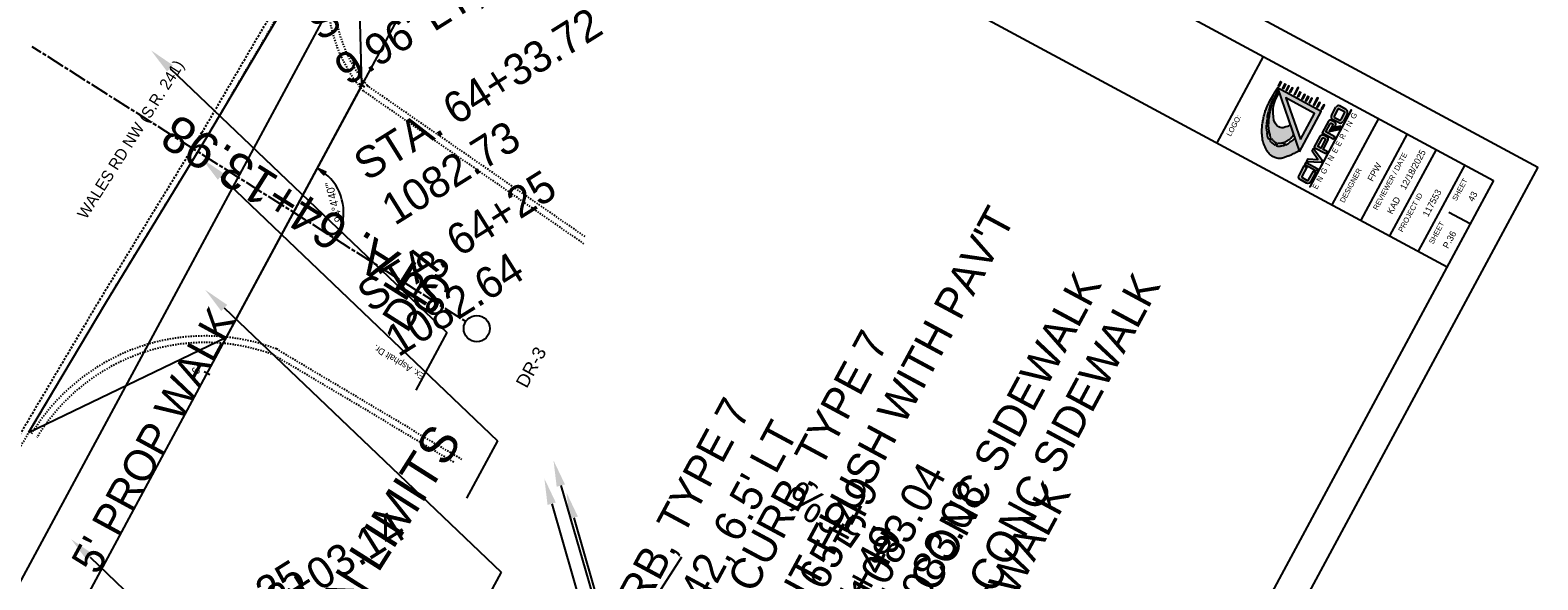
# Model space of a CAD drawing. Header units: feet. Extents: x 2249687 to 2249865, y 438746 to 439014.
# Tile 4 of 5: x 2249749 to 2249865, y 438881 to 438923. Entities that reach past the tile are written whole.
import ezdxf
from ezdxf import colors
from ezdxf.entities.mleader import LeaderData, LeaderLine
from ezdxf.enums import TextEntityAlignment as Align
from ezdxf.math import Vec2, Vec3

# ---------------------------------------------------------------- set-up
doc = ezdxf.new("R2010")
doc.units = ezdxf.units.FT
doc.header["$MEASUREMENT"] = 0
doc.header["$PDMODE"] = 3
for name, pattern in [('CL', [2, 0.3, -0.15, 1.4, -0.15]), ('DGN Style 3', [0.19312, 0.137943, -0.055177]), ('OhDOT_USTN1', [0.055, 0.014, -0.041]), ('OhDOT_USTN3', [0.22, 0.165, -0.055]), ('OhDOT_USTN5', [0.11, 0.055, -0.055])]:
    doc.linetypes.add(name, pattern=pattern)
for name, color, linetype in [('GE_P_CL_Text', 7, 'Continuous'), ('PM_X_Edge_Line', 2, 'Continuous'), ('PV_P_Construction_Limits', 203, 'DGN Style 3'), ('PV_P_Drive', 230, 'Continuous'), ('PV_P_Walk', 231, 'Continuous'), ('PV_X_Curb', 120, 'OhDOT_USTN1'), ('PV_X_EOP', 7, 'OhDOT_USTN3'), ('PV_X_Parking_Lot', 7, 'OhDOT_USTN5'), ('PV_X_Text', 7, 'Continuous'), ('SH_Border', 7, 'Continuous'), ('SH_Data', 7, 'Continuous'), ('SH_Text', 7, 'Continuous'), ('SHT_LOGO_BLACK', 7, 'Continuous'), ('SHT_LOGO_BLUE', 160, 'Continuous'), ('SHT_LOGO_GREY', 9, 'Continuous'), ('TX_P_20', 7, 'Continuous')]:
    doc.layers.add(name, color=color, linetype=linetype)
doc.styles.add('Font 70-Main Title', font='txt', dxfattribs={"height": 0.25})
doc.styles.add('OHDOTSymbols', font='arial.ttf')
doc.styles.add('Slanted-Normal', font='font31.shx', dxfattribs={"height": 0.12})
doc.styles.get("Standard").update_dxf_attribs({"font": 'arial.ttf'})
doc.styles.add('Straight-Normal', font='font30.shx', dxfattribs={"height": 0.14})
doc.styles.add('Straight-Sub Title', font='font30.shx', dxfattribs={"height": 0.17})
doc.dimstyles.new('Dec-2  Slanted', dxfattribs={"dimtxt": 0.12, "dimasz": 0.14, "dimexe": 0.07, "dimexo": 0.07, "dimgap": 0.07, "dimtad": 1, "dimzin": 3, "dimdsep": 46, "dimtxsty": 'Slanted-Normal', "dimblk": 'Dim1', "dimcen": 0, "dimclrd": 95, "dimclre": 95, "dimclrt": 7, "dimaunit": 1, "dimadec": 3, "dimazin": 3, "dimtfac": 1, "dimtix": 1, "dimtofl": 0, "dimtmove": 1, "dimatfit": 3, "dimldrblk": 'Dim1', "dimfxl": 1, "dimtolj": 1, "dimtzin": 0, "dimlwd": -1, "dimlwe": -1, "dimarcsym": 0})

# ---------------------------------------------------------------- blocks, each defined once
blk = doc.blocks.new('Dim1')
h = blk.add_hatch(color=4)
h.dxf.hatch_style = 1
h.paths.add_polyline_path([(0, 0), (-1, -0.2), (-1, 0.2)])
at = {"color": 4}
blk.add_lwpolyline([(0, 0), (-1, -0.2), (-1, 0.2), (0, 0)], dxfattribs=at)
blk = doc.blocks.new('*D964')
at = {"color": 95, "linetype": 'Continuous', "transparency": 16777216}
blk.add_arc((2249769.5, 438909.22), 3.83, 338.1009, 51.2209, dxfattribs=at)
at = {"layer": 'Defpoints', "color": 0, "transparency": 16777216}
for p in [(2249749.52, 438921.89, 2166.54), (2249774.63, 438918.75, 2166.54), (2249773.33, 438909.15), (2249782.67, 438900.87, 2166.54), (2249764.37, 438899.68, 2166.54)]:
    blk.add_point(p, dxfattribs=at)
at = {"color": 95, "transparency": 16777216, "xscale": 0.7000000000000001, "yscale": 0.7000000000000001, "zscale": 0.7000000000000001}
for p, rotation in [((2249771.32, 438912.59), 146.4603282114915), ((2249772.74, 438907.16), 242.8614281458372)]:
    blk.add_blockref('Dim1', p, dxfattribs=dict(at, rotation=rotation))
at = {"color": 7, "transparency": 16777216, "insert": (2249772.58, 438910.02), "char_height": 0.6, "attachment_point": 5, "rotation": 104.6609, "style": 'Slanted-Normal'}
blk.add_mtext('\\A1;94°4\'40"\'', dxfattribs=at)

msp = doc.modelspace()

# ---------------------------------------------------------------- hatches: boundary and pattern name
at = {"layer": 'SHT_LOGO_BLACK', "linetype": 'Continuous'}
h = msp.add_hatch(color=256, dxfattribs=at)
h.dxf.hatch_style = 1
h.paths.add_polyline_path([(2249845.394, 438914.366, -0.0100538), (2249845.362, 438914.355), (2249845.29, 438914.574, 0.0039736), (2249845.317, 438914.585, 0.0407763), (2249845.351, 438914.602, 0.0060658), (2249845.57, 438914.735, 0.0612486), (2249845.782, 438914.908, 0.0382971), (2249845.975, 438915.141), (2249845.718, 438915.89), (2249845.525, 438915.776), (2249845.394, 438915.752), (2249845.186, 438915.682), (2249845.068, 438915.681), (2249844.955, 438915.7), (2249844.839, 438915.769), (2249844.692, 438915.877), (2249844.567, 438916.038), (2249844.477, 438916.264), (2249844.431, 438916.529), (2249844.423, 438916.798), (2249844.426, 438917.12), (2249844.448, 438917.367), (2249844.486, 438917.558), (2249844.585, 438917.852), (2249844.789, 438918.23), (2249844.867, 438918.369), (2249844.829, 438918.48, -0.0004178), (2249844.721, 438918.283, -0.0009491), (2249844.664, 438918.177, -0.0003513), (2249844.496, 438917.873, 0.0010701), (2249844.442, 438917.773, 0.0175554), (2249844.379, 438917.648, 0.0177429), (2249844.325, 438917.519, 0.0035925), (2249844.319, 438917.503), (2249844.242, 438917.524, -0.0386903), (2249844.259, 438917.562, -0.0002389), (2249844.272, 438917.586, 0.0000259), (2249844.394, 438917.813, 0.0000477), (2249844.575, 438918.15, 0.000037), (2249844.8, 438918.566), (2249844.739, 438918.742, 0.0036237), (2249844.547, 438918.428, 0.0074131), (2249844.457, 438918.272, 0.0009042), (2249844.168, 438917.755, 0.0045101), (2249844.111, 438917.651, 0.0190733), (2249843.969, 438917.36, 0.0173307), (2249843.838, 438917.028, 0.0195136), (2249843.751, 438916.753, 0.0153378), (2249843.665, 438916.396, 0.0122043), (2249843.6, 438916.042, 0.017423), (2249843.57, 438915.792, 0.0140154), (2249843.559, 438915.609, 0.0095353), (2249843.556, 438915.339, 0.0203776), (2249843.572, 438915.019, 0.0259798), (2249843.607, 438914.771, 0.0275654), (2249843.653, 438914.59, 0.0188905), (2249843.744, 438914.334, 0.0207887), (2249843.843, 438914.112, 0.0208279), (2249843.96, 438913.899, 0.0345989), (2249844.057, 438913.763, 0.0321449), (2249844.179, 438913.631, 0.0622685), (2249844.357, 438913.5, 0.0504328), (2249844.607, 438913.392, 0.0251176), (2249844.794, 438913.342, 0.0578308), (2249844.877, 438913.335, 0.025804), (2249845.003, 438913.344, 0.04348), (2249845.077, 438913.36, 0.0027378), (2249845.194, 438913.397, 0.002118), (2249845.344, 438913.446, 0.0015979), (2249845.588, 438913.528, 0.0065763), (2249845.647, 438913.548, 0.0239599), (2249845.664, 438913.556, 0.001113), (2249846.029, 438913.732, 0.0090846), (2249846.164, 438913.801, 0.0048876), (2249846.392, 438913.925), (2249846.054, 438914.908, -0.0318396), (2249845.967, 438914.788, -0.0711652), (2249845.848, 438914.682, -0.0167893), (2249845.73, 438914.608, 0.0284543), (2249845.661, 438914.563, 0.0507218), (2249845.565, 438914.475, -0.0714331), (2249845.494, 438914.416, -0.0493756)])
h.paths.add_polyline_path([(2249845.299, 438914.337, -0.0108233), (2249845.264, 438914.329, -0.0017467), (2249845.161, 438914.309, 0.0015962), (2249845.048, 438914.287, 0.0038763), (2249844.939, 438914.265, -0.0062063), (2249844.87, 438914.251, -0.0973222), (2249844.824, 438914.252, -0.0389742), (2249844.712, 438914.284, -0.0117369), (2249844.665, 438914.303), (2249844.748, 438914.5, 0.0286334), (2249844.842, 438914.484, 0.0564215), (2249844.924, 438914.484, 0.0186552), (2249845.028, 438914.499, 0.0193121), (2249845.127, 438914.522, 0.0136662), (2249845.223, 438914.551, 0.0011569), (2249845.231, 438914.554)], flags=16)
h.paths.add_polyline_path([(2249844.669, 438914.523), (2249844.581, 438914.343, -0.0159081), (2249844.532, 438914.372, -0.0228384), (2249844.443, 438914.434, -0.0184737), (2249844.339, 438914.52, -0.0260371), (2249844.241, 438914.617, -0.0166658), (2249844.159, 438914.712), (2249844.302, 438914.856, 0.0016515), (2249844.316, 438914.837, 0.0155438), (2249844.391, 438914.739, 0.0164872), (2249844.467, 438914.652, 0.0751877), (2249844.574, 438914.567, 0.0428865)], flags=16)
h.paths.add_polyline_path([(2249844.259, 438914.918), (2249844.107, 438914.782, -0.0240383), (2249844.046, 438914.879, -0.0641503), (2249844.014, 438914.958, -0.0219687), (2249843.992, 438915.059, -0.0087488), (2249843.952, 438915.316, -0.000355), (2249843.949, 438915.338), (2249844.122, 438915.37, 0.0025312), (2249844.15, 438915.239, 0.0069283), (2249844.197, 438915.044, 0.0286355), (2249844.211, 438914.998, 0.0538056), (2249844.226, 438914.968, 0.0042656)], flags=16)
h.paths.add_polyline_path([(2249844.112, 438915.417), (2249843.943, 438915.385, -0.0031899), (2249843.918, 438915.58, -0.0135776), (2249843.911, 438915.663, -0.0298452), (2249843.91, 438915.826, -0.0040919), (2249843.913, 438915.881), (2249844.068, 438915.886, 0.0136595), (2249844.073, 438915.679, 0.0292253), (2249844.087, 438915.542, 0.0092972), (2249844.105, 438915.45, 0.0006391)], flags=16)
h.paths.add_polyline_path([(2249844.068, 438915.934), (2249843.917, 438915.929, -0.0113066), (2249843.934, 438916.081, -0.0105908), (2249843.952, 438916.201, 0.0117493), (2249843.968, 438916.308, 0.0161825), (2249843.975, 438916.381), (2249844.096, 438916.368, 0.0179051), (2249844.078, 438916.189, 0.0112231)], flags=16)
h.paths.add_polyline_path([(2249844.102, 438916.412), (2249843.977, 438916.429, 0.0108238), (2249843.977, 438916.478, -0.0583499), (2249843.987, 438916.588, -0.0115401), (2249844.014, 438916.7, -0.0034501), (2249844.074, 438916.924), (2249844.194, 438916.903, 0.0128454), (2249844.146, 438916.683, 0.0080365), (2249844.121, 438916.541, 0.0047092)], flags=16)
h.paths.add_polyline_path([(2249844.205, 438916.951), (2249844.088, 438916.976, -0.0004807), (2249844.129, 438917.123, 0.0008641), (2249844.148, 438917.19, 0.0046803), (2249844.177, 438917.297, -0.0040725), (2249844.21, 438917.419, -0.0087736), (2249844.227, 438917.477), (2249844.303, 438917.456, 0.0056561), (2249844.296, 438917.43, 0.0201998), (2249844.274, 438917.342, 0.0195732), (2249844.255, 438917.224, -0.0170674), (2249844.234, 438917.088, -0.0078649)], flags=16)
h = msp.add_hatch(color=256, dxfattribs=at)
h.dxf.hatch_style = 1
h.paths.add_polyline_path([(2249848.16, 438917.079), (2249848.341, 438917.416), (2249848.276, 438917.451), (2249848.095, 438917.114)])
h.paths.add_polyline_path([(2249847.761, 438917.294), (2249847.826, 438917.259), (2249848.007, 438917.595), (2249847.942, 438917.63)])
h.paths.add_polyline_path([(2249847.844, 438917.944), (2249847.779, 438917.978), (2249847.49, 438917.44), (2249847.551, 438917.4)])
h.paths.add_polyline_path([(2249847.156, 438917.62), (2249847.22, 438917.585), (2249847.402, 438917.921), (2249847.337, 438917.956)])
h.paths.add_polyline_path([(2249846.95, 438917.73), (2249847.132, 438918.067), (2249847.067, 438918.102), (2249846.886, 438917.765)])
h.paths.add_polyline_path([(2249846.614, 438917.912), (2249846.679, 438917.877), (2249846.86, 438918.213), (2249846.795, 438918.248)])
h.paths.add_polyline_path([(2249846.28, 438918.091), (2249846.345, 438918.056), (2249846.526, 438918.393), (2249846.461, 438918.428)])
h.paths.add_polyline_path([(2249846.362, 438918.742), (2249846.298, 438918.776), (2249846.008, 438918.238), (2249846.07, 438918.198)])
h.paths.add_polyline_path([(2249845.919, 438918.72), (2249845.855, 438918.754), (2249845.673, 438918.418), (2249845.738, 438918.383)])
h.paths.add_polyline_path([(2249845.404, 438918.563), (2249845.469, 438918.528), (2249845.65, 438918.865), (2249845.585, 438918.899)])
h.paths.add_polyline_path([(2249845.38, 438919.01), (2249845.315, 438919.045), (2249845.134, 438918.708), (2249845.199, 438918.673)])
h.paths.add_polyline_path([(2249845.046, 438919.19), (2249844.982, 438919.225), (2249844.8, 438918.888), (2249844.865, 438918.853)])
at = {"layer": 'SHT_LOGO_BLUE'}
h = msp.add_hatch(color=256, dxfattribs=at)
h.dxf.hatch_style = 1
h.paths.add_polyline_path([(2249846.644, 438911.87, -0.4424596), (2249846.607, 438911.975), (2249846.981, 438912.671), (2249846.792, 438912.772), (2249846.392, 438912.029, 0.436831), (2249846.471, 438911.724), (2249846.974, 438911.453, 0.355742), (2249847.303, 438911.589), (2249847.677, 438912.284), (2249847.491, 438912.384), (2249847.127, 438911.707, -0.4660765), (2249847.023, 438911.666)])
h.paths.add_polyline_path([(2249846.931, 438913.037), (2249846.828, 438912.846), (2249847.724, 438912.363), (2249847.821, 438912.558)])
h.paths.add_polyline_path([(2249848.083, 438913.042), (2249848.17, 438913.204), (2249847.505, 438914.103), (2249847.393, 438913.895), (2249847.823, 438913.274), (2249847.079, 438913.307), (2249846.964, 438913.094)])
h.paths.add_polyline_path([(2249848.237, 438914.032), (2249848.605, 438914.716, 0.3843353), (2249848.538, 438914.991), (2249848.266, 438915.141, 0.4139416), (2249848.028, 438915.07), (2249847.557, 438914.195), (2249848.45, 438913.714), (2249848.535, 438913.872)])
h.paths.add_polyline_path([(2249848.054, 438914.143), (2249847.838, 438914.259), (2249848.18, 438914.894, -0.3637569), (2249848.262, 438914.927, -0.0878683), (2249848.369, 438914.869, -0.5539061), (2249848.393, 438914.772)], flags=16)
h.paths.add_polyline_path([(2249848.974, 438915.926), (2249848.869, 438915.73), (2249849.157, 438915.788), (2249849.192, 438915.853, 0.3731696), (2249849.13, 438916.129), (2249848.887, 438916.26, 0.3716199), (2249848.643, 438916.206), (2249848.155, 438915.3), (2249849.042, 438914.823), (2249849.142, 438915.009), (2249848.445, 438915.384), (2249848.779, 438916.004, -0.3813804), (2249848.856, 438916.032), (2249848.944, 438915.984, -0.3078669)])
h.paths.add_polyline_path([(2249848.872, 438916.635, 0.436831), (2249848.951, 438916.33), (2249849.454, 438916.059, 0.355742), (2249849.783, 438916.195), (2249850.075, 438916.737, 0.355742), (2249850.008, 438917.086), (2249849.504, 438917.357, 0.436831), (2249849.206, 438917.255)])
h.paths.add_polyline_path([(2249849.369, 438917.105, -0.3865207), (2249849.464, 438917.139), (2249849.839, 438916.937, -0.4364482), (2249849.883, 438916.826), (2249849.607, 438916.313, -0.4660765), (2249849.504, 438916.272), (2249849.124, 438916.476, -0.4424596), (2249849.087, 438916.581)], flags=16)
h = msp.add_hatch(color=256, dxfattribs=at)
h.dxf.hatch_style = 1
h.paths.add_polyline_path([(2249848.837, 438915.671), (2249848.767, 438915.541), (2249849.513, 438915.698), (2249849.571, 438915.806)])
at = {"layer": 'SHT_LOGO_GREY'}
h = msp.add_hatch(color=256, dxfattribs=at)
h.dxf.hatch_style = 1
h.paths.add_polyline_path([(2249844.739, 438918.742), (2249846.416, 438913.856), (2249848.078, 438916.944)])
h.paths.add_polyline_path([(2249847.574, 438916.793), (2249846.499, 438914.796), (2249845.384, 438917.972)], flags=16)
h = msp.add_hatch(color=256, dxfattribs=at)
h.dxf.hatch_style = 1
h.paths.add_polyline_path([(2249848.758, 438915.525), (2249848.688, 438915.395), (2249849.434, 438915.552), (2249849.492, 438915.66)])

# ---------------------------------------------------------------- linework, layer by layer
at = {"layer": 'GE_P_CL_Text'}
for p, q in [((2249774.948, 438918.802, 1084.423), (2249774.508, 438919.039, 1084.423)), ((2249763.096, 438896.79, 2166.536), (2249762.655, 438897.027, 2166.536))]:
    msp.add_line(p, q, dxfattribs=at)
msp.add_circle((2249783.511, 438900.332, 2166.536), 1, dxfattribs=at)
at = {"layer": 'PM_X_Edge_Line', "elevation": 2166.721, "flags": 128}
msp.add_lwpolyline([(2249764.538, 438828.958), (2249799.201, 438882.869)], dxfattribs=at)
at = {"layer": 'PV_P_Drive', "elevation": 2166.536}
msp.add_lwpolyline([(2249749.244, 438892.38), (2249764.37, 438899.685), (2249774.728, 438918.921), (2249774.318, 438934.303), (2249762.922, 438915.071), (2249755.108, 438902.27)], close=True, dxfattribs=at)
at = {"layer": 'PV_P_Drive', "linetype": 'CL', "elevation": 2166.536}
msp.add_lwpolyline([(2249782.667, 438900.868), (2249749.518, 438921.886)], dxfattribs=at)
at = {"layer": 'PV_P_Drive', "elevation": 2166.536}
msp.add_lwpolyline([(2249764.37, 438899.685), (2249774.633, 438918.746)], dxfattribs=at)
at = {"layer": 'PV_P_Walk'}
for p, q in [((2249758.405, 438899.152, 2167.338), (2249781.394, 438941.847, 2167.338)), ((2249774.728, 438918.921, 2166.536), (2249785.58, 438939.076, 2166.536)), ((2249752.634, 438877.888, 2166.536), (2249774.633, 438918.746, 2166.536)), ((2249747.8, 438879.457, 2167.338), (2249758.405, 438899.152, 2167.338))]:
    msp.add_line(p, q, dxfattribs=at)
at = {"layer": 'PV_X_Curb'}
for points, elevation in [([(2249743.824, 438882.395), (2249748.331, 438890.841), (2249755.108, 438902.27), (2249762.922, 438915.071), (2249774.549, 438934.911), (2249776.138, 438937.439)], 2167.338), ([(2249791.796, 438907.365), (2249775.11, 438918.93)], 2165.579), ([(2249781.748, 438890.121), (2249767.935, 438898.353)], 2165.899)]:
    msp.add_lwpolyline(points, dxfattribs=dict(at, elevation=elevation))
for centre, radius, start, end in [((2249783.171, 438925.769, 2167.06), 10.556, 167.62855, 220.97922), ((2249762.741, 438884.248, 2166.536), 15.022, 69.44542, 148.92578)]:
    msp.add_arc(centre, radius, start, end, dxfattribs=at)
at = {"layer": 'PV_X_EOP', "elevation": 2167.338}
msp.add_lwpolyline([(2249743.395, 438882.653), (2249747.895, 438891.086), (2249754.68, 438902.528), (2249762.493, 438915.328), (2249774.121, 438935.171), (2249775.714, 438937.704), (2249779.204, 438943.36)], dxfattribs=at)
at = {"layer": 'PV_X_Parking_Lot'}
for points, elevation in [([(2249791.711, 438906.815), (2249774.825, 438918.519)], 2165.579), ([(2249782.377, 438890.328), (2249768.191, 438898.782)], 2165.899)]:
    msp.add_lwpolyline(points, dxfattribs=dict(at, elevation=elevation))
for centre, radius, start, end in [((2249783.171, 438925.769, 2167.06), 11.056, 167.62855, 220.97922), ((2249762.741, 438884.248, 2166.536), 15.522, 69.44542, 148.92578)]:
    msp.add_arc(centre, radius, start, end, dxfattribs=at)
at = {"layer": 'SH_Border'}
for p, q in [((2249767.802, 438964.833), (2249864.654, 438912.682)), ((2249768.818, 438961.446), (2249861.268, 438911.667)), ((2249765.262, 438954.843), (2249857.712, 438905.063)), ((2249843.658, 438921.148), (2249840.103, 438914.545)), ((2249852.463, 438916.407), (2249848.907, 438909.804)), ((2249854.664, 438915.222), (2249851.109, 438908.619)), ((2249856.866, 438914.037), (2249853.31, 438907.433)), ((2249864.654, 438912.682), (2249784.059, 438763.002)), ((2249859.067, 438912.852), (2249855.511, 438906.248)), ((2249861.268, 438911.667), (2249783.043, 438766.388)), ((2249857.859, 438909.243), (2249859.49, 438908.365))]:
    msp.add_line(p, q, dxfattribs=at)
at = {"layer": 'SHT_LOGO_BLACK'}
for p, q in [((2249843.917, 438915.929, -4063.576), (2249844.068, 438915.934, -4063.576)), ((2249843.913, 438915.881, -4063.576), (2249844.068, 438915.886, -4063.576)), ((2249843.943, 438915.385, -4063.576), (2249844.112, 438915.417, -4063.576)), ((2249843.949, 438915.338, -4063.576), (2249844.122, 438915.37, -4063.576))]:
    msp.add_line(p, q, dxfattribs=at)
for points in [[(2249846.392, 438913.925, -0.0048876), (2249846.164, 438913.801, -0.0090846), (2249846.029, 438913.732, -0.001113), (2249845.664, 438913.556, -0.0239599), (2249845.647, 438913.548, -0.0065763), (2249845.588, 438913.528, -0.0015979), (2249845.344, 438913.446, -0.002118), (2249845.194, 438913.397, -0.0027378), (2249845.077, 438913.36, -0.04348), (2249845.003, 438913.344, -0.025804), (2249844.877, 438913.335, -0.0578308), (2249844.794, 438913.342, -0.0251176), (2249844.607, 438913.392, -0.0504328), (2249844.357, 438913.5, -0.0622685), (2249844.179, 438913.631, -0.0321449), (2249844.057, 438913.763, -0.0345989), (2249843.96, 438913.899, -0.0208279), (2249843.843, 438914.112, -0.0207887), (2249843.744, 438914.334, -0.0188905), (2249843.653, 438914.59, -0.0275654), (2249843.607, 438914.771, -0.0259798), (2249843.572, 438915.019, -0.0203776), (2249843.556, 438915.339, -0.0095353), (2249843.559, 438915.609, -0.0140155), (2249843.57, 438915.792, -0.017423), (2249843.6, 438916.042, -0.0122043), (2249843.665, 438916.396, -0.0153378), (2249843.751, 438916.753, -0.0195136), (2249843.838, 438917.028, -0.0173307), (2249843.969, 438917.36, -0.0190733), (2249844.111, 438917.651, -0.0045101), (2249844.168, 438917.755, -0.0009042), (2249844.457, 438918.272, -0.0074131), (2249844.547, 438918.428, -0.0036237), (2249844.739, 438918.742)], [(2249844.242, 438917.524, -0.0386903), (2249844.259, 438917.562, -0.0002389), (2249844.272, 438917.586, 0.0000259), (2249844.394, 438917.813, 0.0000477), (2249844.575, 438918.15, 0.000037), (2249844.8, 438918.566)], [(2249844.319, 438917.503, -0.0035925), (2249844.325, 438917.519, -0.0177429), (2249844.379, 438917.648, -0.0175554), (2249844.442, 438917.773, -0.0010701), (2249844.496, 438917.873, 0.0003513), (2249844.664, 438918.177, 0.0009491), (2249844.721, 438918.283, 0.0004178), (2249844.829, 438918.48)], [(2249844.088, 438916.976, -0.0002002), (2249844.092, 438916.989, -0.0004381), (2249844.129, 438917.123, 0.0008641), (2249844.148, 438917.19, 0.0046803), (2249844.177, 438917.297, -0.0040725), (2249844.21, 438917.419, -0.0087736), (2249844.227, 438917.477, -0.0402536)], [(2249844.205, 438916.951, 0.0078649), (2249844.234, 438917.088, 0.0170674), (2249844.255, 438917.224, -0.0195732), (2249844.274, 438917.342, -0.0201997), (2249844.296, 438917.43, -0.0056562), (2249844.303, 438917.456, -0.0177429)], [(2249843.917, 438915.929, -0.0113066), (2249843.934, 438916.081, -0.0105908), (2249843.952, 438916.201, 0.0117493), (2249843.968, 438916.308, 0.0161825), (2249843.975, 438916.381, -0.0583499)], [(2249843.977, 438916.429, 0.0108238), (2249843.977, 438916.478, -0.0583499), (2249843.987, 438916.588, -0.0115401), (2249844.014, 438916.7, -0.0034501), (2249844.074, 438916.924, -0.0004381)], [(2249844.068, 438915.934, -0.0112231), (2249844.078, 438916.189, -0.0174533), (2249844.095, 438916.363, -0.0001631), (2249844.096, 438916.368, -0.0080365)], [(2249844.102, 438916.412, -0.0047092), (2249844.121, 438916.541, -0.0080365), (2249844.146, 438916.683, -0.0117994), (2249844.19, 438916.885, 0.0010314), (2249844.194, 438916.903, 0.0170674)], [(2249843.943, 438915.385, -0.0031899), (2249843.918, 438915.58, -0.0135776), (2249843.911, 438915.663, -0.0298452), (2249843.91, 438915.826, -0.0040919), (2249843.913, 438915.881, -0.0105908)], [(2249844.107, 438914.782, -0.0240383), (2249844.046, 438914.879, -0.0641503), (2249844.014, 438914.958, -0.0219687), (2249843.992, 438915.059, -0.0087488), (2249843.952, 438915.316, -0.000355), (2249843.949, 438915.338, -0.0135776)], [(2249844.112, 438915.417, -0.0006391), (2249844.105, 438915.45, -0.0092972), (2249844.087, 438915.542, -0.0292253), (2249844.073, 438915.679, -0.0136595), (2249844.068, 438915.886, -0.0115607)], [(2249844.259, 438914.918, -0.0042656), (2249844.226, 438914.968, -0.0538056), (2249844.211, 438914.998, -0.0286355), (2249844.197, 438915.044, -0.0069283), (2249844.15, 438915.239, -0.0025312), (2249844.122, 438915.37, -0.0092972)], [(2249844.669, 438914.523, -0.0428865), (2249844.574, 438914.567, -0.0751877), (2249844.467, 438914.652, -0.0164872), (2249844.391, 438914.739, -0.0155437), (2249844.316, 438914.837, -0.0016515), (2249844.302, 438914.856, -0.0538056)], [(2249845.975, 438915.141, -0.0382971), (2249845.782, 438914.908, -0.0612486), (2249845.57, 438914.735, -0.0060658), (2249845.351, 438914.602, -0.0407762), (2249845.317, 438914.585, -0.0039736), (2249845.29, 438914.574, -0.0136662)], [(2249846.054, 438914.908, -0.0318396), (2249845.967, 438914.788, -0.0711652), (2249845.848, 438914.682, -0.0167893), (2249845.73, 438914.608, 0.0284543), (2249845.661, 438914.563, 0.0507218), (2249845.565, 438914.475, -0.0714331), (2249845.494, 438914.416, -0.0493756), (2249845.394, 438914.366, -0.0100538), (2249845.362, 438914.355, -0.0017466)], [(2249844.581, 438914.343, -0.0159081), (2249844.532, 438914.372, -0.0228384), (2249844.443, 438914.434, -0.0184737), (2249844.339, 438914.52, -0.0260371), (2249844.241, 438914.617, -0.0166658), (2249844.159, 438914.712, -0.0340904)], [(2249845.299, 438914.337, -0.0108233), (2249845.264, 438914.329, -0.0017466), (2249845.161, 438914.309, 0.0015963), (2249845.048, 438914.287, 0.0038763), (2249844.939, 438914.265, -0.0062062), (2249844.87, 438914.251, -0.0973222), (2249844.824, 438914.252, -0.0389742), (2249844.712, 438914.284, -0.0117369), (2249844.665, 438914.303, -0.0267757)], [(2249845.231, 438914.554, -0.0011569), (2249845.223, 438914.551, -0.0136662), (2249845.127, 438914.522, -0.0193121), (2249845.028, 438914.499, -0.0186552), (2249844.924, 438914.484, -0.0564215), (2249844.842, 438914.484, -0.0286334), (2249844.748, 438914.5, -0.0644534)]]:
    msp.add_lwpolyline(points, format="xyb", dxfattribs=at)
at = {"layer": 'SHT_LOGO_BLACK', "elevation": -4063.576}
for points in [[(2249845.718, 438915.89), (2249845.525, 438915.776), (2249845.394, 438915.752), (2249845.186, 438915.682), (2249845.068, 438915.681), (2249844.955, 438915.7), (2249844.839, 438915.769), (2249844.692, 438915.877), (2249844.567, 438916.038), (2249844.477, 438916.264), (2249844.431, 438916.529), (2249844.423, 438916.798), (2249844.426, 438917.12), (2249844.448, 438917.367), (2249844.486, 438917.558), (2249844.585, 438917.852), (2249844.789, 438918.23), (2249844.867, 438918.369)], [(2249844.227, 438917.477), (2249844.303, 438917.456)], [(2249844.242, 438917.524), (2249844.319, 438917.503)], [(2249843.975, 438916.381), (2249844.096, 438916.368)], [(2249843.977, 438916.429), (2249844.102, 438916.412)], [(2249844.074, 438916.924), (2249844.194, 438916.903)], [(2249844.088, 438916.976), (2249844.205, 438916.951)], [(2249844.107, 438914.782), (2249844.259, 438914.918)], [(2249844.159, 438914.712), (2249844.302, 438914.856)], [(2249844.581, 438914.343), (2249844.669, 438914.523)], [(2249844.665, 438914.303), (2249844.748, 438914.5)], [(2249845.299, 438914.337), (2249845.231, 438914.554)], [(2249845.362, 438914.355), (2249845.29, 438914.574)]]:
    msp.add_lwpolyline(points, dxfattribs=at)
at = {"layer": 'SHT_LOGO_BLACK', "linetype": 'Continuous', "elevation": -4063.576}
for points in [[(2249844.865, 438918.853), (2249845.046, 438919.19), (2249844.982, 438919.225), (2249844.8, 438918.888)], [(2249845.199, 438918.673), (2249845.38, 438919.01), (2249845.315, 438919.045), (2249845.134, 438918.708)], [(2249845.469, 438918.528), (2249845.65, 438918.865), (2249845.585, 438918.899), (2249845.404, 438918.563)], [(2249845.738, 438918.383), (2249845.919, 438918.72), (2249845.855, 438918.754), (2249845.673, 438918.418)], [(2249846.07, 438918.198), (2249846.362, 438918.742), (2249846.298, 438918.776), (2249846.008, 438918.238)], [(2249846.345, 438918.056), (2249846.526, 438918.393), (2249846.461, 438918.428), (2249846.28, 438918.091)], [(2249846.679, 438917.877), (2249846.86, 438918.213), (2249846.795, 438918.248), (2249846.614, 438917.912)], [(2249846.95, 438917.73), (2249847.132, 438918.067), (2249847.067, 438918.102), (2249846.886, 438917.765)], [(2249847.22, 438917.585), (2249847.402, 438917.921), (2249847.337, 438917.956), (2249847.156, 438917.62)], [(2249847.551, 438917.4), (2249847.844, 438917.944), (2249847.779, 438917.978), (2249847.49, 438917.44)], [(2249847.826, 438917.259), (2249848.007, 438917.595), (2249847.942, 438917.63), (2249847.761, 438917.294)], [(2249848.16, 438917.079), (2249848.341, 438917.416), (2249848.276, 438917.451), (2249848.095, 438917.114)]]:
    msp.add_lwpolyline(points, close=True, dxfattribs=at)
at = {"layer": 'SHT_LOGO_BLACK'}
msp.add_lwpolyline([(2249847.248, 438911.168), (2249850.41, 438917.04), (2249850.384, 438917.054), (2249847.223, 438911.184)], close=True, dxfattribs=at)
at = {"layer": 'SHT_LOGO_BLUE'}
for p, q in [((2249848.872, 438916.635), (2249849.206, 438917.255)), ((2249849.369, 438917.105), (2249849.087, 438916.581)), ((2249849.464, 438917.139), (2249849.857, 438916.928)), ((2249850.008, 438917.086), (2249849.504, 438917.357)), ((2249849.454, 438916.059), (2249848.951, 438916.33)), ((2249849.111, 438916.483), (2249849.504, 438916.272)), ((2249849.607, 438916.313), (2249849.879, 438916.819)), ((2249850.075, 438916.737), (2249849.783, 438916.195))]:
    msp.add_line(p, q, dxfattribs=at)
for points in [[(2249849.042, 438914.823), (2249849.142, 438915.009), (2249848.445, 438915.384), (2249848.779, 438916.004, -0.3813804), (2249848.856, 438916.032), (2249848.944, 438915.984, -0.3078669), (2249848.974, 438915.926), (2249848.869, 438915.73), (2249849.157, 438915.788), (2249849.192, 438915.853, 0.3731696), (2249849.13, 438916.129), (2249848.887, 438916.26, 0.3716199), (2249848.643, 438916.206), (2249848.155, 438915.3), (2249849.042, 438914.823)], [(2249847.557, 438914.195), (2249848.028, 438915.07, -0.4139416), (2249848.266, 438915.141), (2249848.538, 438914.991)], [(2249848.393, 438914.772), (2249848.054, 438914.143), (2249847.838, 438914.259), (2249848.18, 438914.894, -0.3637569), (2249848.262, 438914.927, -0.0878683), (2249848.369, 438914.869, -0.5539061), (2249848.393, 438914.772, 0.5909718)], [(2249847.127, 438911.707), (2249847.491, 438912.384), (2249847.677, 438912.284), (2249847.303, 438911.589, -0.355742), (2249846.974, 438911.453), (2249846.471, 438911.724, -0.436831), (2249846.392, 438912.029), (2249846.792, 438912.772), (2249846.981, 438912.671), (2249846.607, 438911.975, 0.3865207), (2249846.631, 438911.877), (2249847.023, 438911.666, 0.4660765), (2249847.127, 438911.707, -0.087106)]]:
    msp.add_lwpolyline(points, format="xyb", dxfattribs=at)
for points in [[(2249848.837, 438915.671), (2249848.767, 438915.541), (2249849.513, 438915.698), (2249849.571, 438915.806), (2249848.837, 438915.671)], [(2249847.557, 438914.195), (2249848.45, 438913.714), (2249848.535, 438913.872), (2249848.237, 438914.032), (2249848.605, 438914.716)]]:
    msp.add_lwpolyline(points, dxfattribs=at)
for points in [[(2249846.964, 438913.094), (2249847.079, 438913.307), (2249847.823, 438913.274), (2249847.393, 438913.895), (2249847.505, 438914.103), (2249848.17, 438913.204), (2249848.083, 438913.042)], [(2249847.724, 438912.363), (2249846.828, 438912.846), (2249846.931, 438913.037), (2249847.821, 438912.558)]]:
    msp.add_lwpolyline(points, close=True, dxfattribs=at)
for centre, radius, start, end in [((2249849.402, 438917.168), 0.215, 61.69977, 156.08856), ((2249849.435, 438917.07), 0.0752, 67.16957, 151.69977), ((2249849.827, 438916.87), 0.281, 331.69977, 50.03019), ((2249849.053, 438916.519), 0.215, 147.31097, 241.69977), ((2249849.153, 438916.546), 0.0752, 151.69977, 236.22996), ((2249849.535, 438916.328), 0.281, 253.36934, 331.69977), ((2249849.538, 438916.336), 0.0725, 241.69977, 341.65625), ((2249849.809, 438916.861), 0.0817, 328.87908, 54.56397), ((2249848.419, 438914.816), 0.211, 331.69977, 55.79389)]:
    msp.add_arc(centre, radius, start, end, dxfattribs=at)
at = {"layer": 'SHT_LOGO_GREY', "elevation": -4063.576}
msp.add_lwpolyline([(2249846.416, 438913.856), (2249848.078, 438916.944), (2249844.739, 438918.742), (2249846.416, 438913.856)], dxfattribs=at)
msp.add_lwpolyline([(2249846.499, 438914.796), (2249847.574, 438916.793), (2249845.384, 438917.972)], close=True, dxfattribs=at)
at = {"layer": 'SHT_LOGO_GREY'}
msp.add_lwpolyline([(2249848.758, 438915.525), (2249848.688, 438915.395), (2249849.434, 438915.552), (2249849.492, 438915.66), (2249848.758, 438915.525)], dxfattribs=at)

# ---------------------------------------------------------------- texts
at = {"layer": 'GE_P_CL_Text', "style": 'Slanted-Normal'}
for s, insert, char_height, width, attachment_point, rotation in [("STA. 62+42.82,\\P9.96' LT, 1082.47", (2249770.256, 438924.295, 3250.162), 2.4, 57.4825, 1, 32.04962), ('STA. 64+33.72\\P1082.73', (2249773.84, 438913.593, 2166.542), 2.4, 57.4825, 1, 32.04962), ('STA. 64+25\\P1082.64', (2249774.108, 438903.544, 2166.542), 2.4, 57.4825, 1, 32.04962), ("END CURB, TYPE 7 \\PHEIGHT FLUSH WITH PAV'T\\PSTA. 65+49\\P6.5' LT, 1083.08", (2249798.935, 438874.378), 2.4, 57.4825, 1, 61.69977), ('DR3', (2249778.897, 438903.258, 2166.536), 2.4, 57.4825, 5, 57.62199), ("BEGIN 5' CONC SIDEWALK\\PBEGIN 6.5 CONC SIDEWALK\\PSTA. 65+49\\P1082.97", (2249809.762, 438868.698, 1083.62), 2.4, 57.4825, 1, 61.70408), ("5' PROP WALK", (2249752.402, 438882.557, 1084.423), 2.4, 725.59682, 1, 61.43367), ('64', (2249762.406, 438897.162, 1084.423), 0.6, 0.96304, 8, 61.69977), ("BEGIN CURB, TYPE 7 \\PSTA. 65+30.42, 6.5' LT\\PT/C = 1083.64\\PE/P = 1082.97", (2249786.876, 438866.384), 2.4, 57.4825, 1, 61.69977), ("STA. 65+49\\P5' LT, 1083.04", (2249804.173, 438874.265, 1083.62), 2.4, 57.4825, 1, 61.69977), ('1.56%', (2249814.618, 438881.989, 2166.536), 2.4, 57.4825, 1, 148.17187), ('BEGIN 6.5 CONC SIDEWALK\\PSTA. 65+30.42\\P1083.74', (2249806.422, 438850.899, 1083.62), 2.4, 57.4825, 1, 61.70408), ('STA. 62+03.14\\P1082.42', (2249758.783, 438875.084, 3250.162), 2.4, 57.4825, 1, 32.04962), ('STA. 63+96.25\\P1082.71', (2249751.109, 438871.378, 3250.162), 2.4, 57.4825, 1, 32.04962)]:
    msp.add_mtext(s, dxfattribs=dict(at, insert=insert, char_height=char_height, width=width, attachment_point=attachment_point, rotation=rotation))
at = {"layer": 'PV_P_Construction_Limits', "insert": (2249756.889, 438856.73, -1082.916), "char_height": 2.8, "width": 55.63918, "attachment_point": 1, "rotation": 57.61767, "style": 'Slanted-Normal'}
msp.add_mtext('CONSTRUCTION LIMITS', dxfattribs=at)
at = {"layer": 'PV_X_Text', "attachment_point": 1}
for s, insert, char_height, width, rotation, style in [('STA. 64+13.98', (2249780.347, 438901.136, 1086.254), 2.8, 725.59682, 147.88154, 'Slanted-Normal'), ('Ex. Asphalt Dr.', (2249779.337, 438896.378, 2170.677), 0.5, 181.3992, 148.56933, 'Straight-Normal')]:
    msp.add_mtext(s, dxfattribs=dict(at, insert=insert, char_height=char_height, width=width, rotation=rotation, style=style))
at = {"layer": 'SH_Data', "color": 7, "linetype": 'Continuous', "style": 'Straight-Normal'}
msp.add_text('LOGO:', height=0.4, rotation=61.69977, dxfattribs=at).set_placement((2249841.228, 438915.953), align=Align.TOP_CENTER)
for s, p in [('REVIEWER / DATE', (2249853.356, 438911.605)), ('DESIGNER', (2249850.343, 438911.283)), ('SHEET', (2249858.691, 438910.967)), ('PROJECT ID', (2249854.908, 438909.215)), ('SHEET', (2249856.913, 438907.665))]:
    msp.add_text(s, height=0.4, rotation=61.69977, dxfattribs=at).set_placement(p, align=Align.MIDDLE_CENTER)
at = {"layer": 'SH_Data', "linetype": 'Continuous', "style": 'Straight-Sub Title'}
for s, p in [('12/18/2025', (2249855.099, 438912.489)), ('FPW', (2249852.164, 438912.31)), ('KAD', (2249853.628, 438909.756)), ('117553', (2249856.566, 438909.939)), ('43', (2249859.674, 438910.438)), ('P.36', (2249857.896, 438907.136))]:
    msp.add_text(s, height=0.5, rotation=61.69977, dxfattribs=at).set_placement(p, align=Align.MIDDLE_CENTER)
at = {"layer": 'SH_Data', "insert": (2249757.147, 438914.731, 1084.423), "char_height": 0.875, "width": 1191.63758, "attachment_point": 5, "rotation": 57.62199, "style": 'Font 70-Main Title'}
msp.add_mtext('WALES RD NW (S.R. 241)', dxfattribs=at)
at = {"layer": 'SH_Text', "linetype": 'Continuous', "style": 'OHDOTSymbols'}
msp.add_text('DR-3', height=1, rotation=61.69977, dxfattribs=at).set_placement((2249787.663, 438897.384, 2166.536), align=Align.MIDDLE_CENTER)
at = {"layer": 'SHT_LOGO_BLACK', "linetype": 'Continuous', "style": 'OHDOTSymbols'}
for s, width, p in [('N', 0.8, (2249850.239, 438915.994, 13.003)), ('G', 0.8, (2249850.573, 438916.614, 13.003)), ('R', 0.7, (2249849.721, 438915.033, 13.003)), ('I', 0.7, (2249849.982, 438915.517, 13.003)), ('E', 0.7, (2249849.14, 438913.953, 13.003)), ('E', 0.7, (2249849.422, 438914.476, 13.003)), ('G', 0.8, (2249848.301, 438912.395, 13.003)), ('I', 0.7, (2249848.573, 438912.9, 13.003)), ('N', 0.8, (2249848.829, 438913.376, 13.003)), ('E', 0.7, (2249847.661, 438911.206, 13.003)), ('N', 0.8, (2249847.968, 438911.776, 13.003))]:
    msp.add_text(s, height=0.426, rotation=61.69977, dxfattribs=dict(at, width=width)).set_placement(p, align=Align.MIDDLE_CENTER)

# ---------------------------------------------------------------- dimensions: what is measured, and where the dimension line sits
dim = msp.add_angular_dim_2l(base=(2249773.3339, 438909.1469), line1=((2249764.3701, 438899.6846, 2166.5357), (2249774.6334, 438918.7455, 2166.5357)), line2=((2249782.6665, 438900.8676, 2166.5357), (2249749.5184, 438921.8862, 2166.5357)), dimstyle='Dec-2  Slanted', override={"dimpost": "'"})
dim.commit()
dim.dimension.update_dxf_attribs({"geometry": '*D964', "text_midpoint": (2249772.5809, 438910.0206)})

# ---------------------------------------------------------------- leaders
at = {"layer": 'TX_P_20'}
ml = msp.add_multileader_mtext('Standard', dxfattribs=at)
ml.set_content('', color=(178, 178, 178))
ml.set_leader_properties()
ml.build(insert=Vec2(0, 0))
ml.multileader.update_dxf_attribs({"dogleg_length": 0.25, "arrow_head_size": 2, "scale": 20})
ctx = ml.context
ctx.base_point, ctx.scale, ctx.char_height, ctx.arrow_head_size, ctx.landing_gap_size, ctx.plane_origin, ctx.plane_x_axis, ctx.plane_y_axis = Vec3(2249778.862, 438895.627, 2166.536), 20, 2, 2, 1.8, Vec3(2249722.378, 438888.042, 2166.536), Vec3(-0.4740918, -0.8804754), Vec3(0.8804754, -0.4740918)
notes = []
notes.append((ctx, [(1, (1, 1, 0), (2249781.232, 438900.029, 2166.536), (-0.4740918, -0.8804754), 5, [(0, [(2249758.606, 438921.612, 2166.536)], 0, [])])]))
ctx.mtext.insert, ctx.mtext.text_direction, ctx.mtext.rotation, ctx.mtext.flow_direction = Vec3(2249778.889, 438893.568, 2166.536), Vec3(-0.4740918, -0.8804754), 3.1415927, 5
ml = msp.add_multileader_mtext('Standard', dxfattribs=at)
ml.set_content('', color=(178, 178, 178))
ml.set_leader_properties()
ml.build(insert=Vec2(0, 0))
ml.multileader.update_dxf_attribs({"dogleg_length": 0.25, "arrow_head_size": 2, "scale": 20})
ctx = ml.context
ctx.base_point, ctx.scale, ctx.char_height, ctx.arrow_head_size, ctx.landing_gap_size, ctx.plane_origin, ctx.plane_x_axis, ctx.plane_y_axis = Vec3(2249782.738, 438887.357, 2165.028), 20, 2, 2, 1.8, Vec3(2249726.255, 438879.772, 2165.028), Vec3(-0.4740918, -0.8804754), Vec3(0.8804754, -0.4740918)
notes.append((ctx, [(1, (1, 1, 0), (2249785.109, 438891.759, 2165.028), (-0.4740918, -0.8804754), 5, [(0, [(2249762.483, 438913.342, 2165.028)], 0, [])])]))
ctx.mtext.insert, ctx.mtext.text_direction, ctx.mtext.rotation, ctx.mtext.flow_direction = Vec3(2249782.766, 438885.298, 2165.028), Vec3(-0.4740918, -0.8804754), 3.1415927, 5
ml = msp.add_multileader_mtext('Standard', dxfattribs=at)
ml.set_content('', color=(178, 178, 178))
ml.set_leader_properties()
ml.build(insert=Vec2(0, 0))
ml.multileader.update_dxf_attribs({"dogleg_length": 0.25, "arrow_head_size": 2, "scale": 20})
ctx = ml.context
ctx.base_point, ctx.scale, ctx.char_height, ctx.arrow_head_size, ctx.landing_gap_size, ctx.plane_origin, ctx.plane_x_axis, ctx.plane_y_axis = Vec3(2249783.006, 438877.308, 1082.916), 20, 2, 2, 1.8, Vec3(2249726.523, 438869.723, 1082.916), Vec3(-0.4740918, -0.8804754), Vec3(0.8804754, -0.4740918)
notes.append((ctx, [(1, (1, 1, 0), (2249785.377, 438881.711, 1082.916), (-0.4740918, -0.8804754), 5, [(0, [(2249762.751, 438903.293, 1082.916)], 0, [])])]))
ctx.mtext.insert, ctx.mtext.text_direction, ctx.mtext.rotation, ctx.mtext.flow_direction = Vec3(2249783.034, 438875.249, 1082.916), Vec3(-0.4740918, -0.8804754), 3.1415927, 5
ml = msp.add_multileader_mtext('Standard', dxfattribs=at)
ml.set_content('', color=(178, 178, 178))
ml.set_leader_properties()
ml.build(insert=Vec2(0, 0))
ml.multileader.update_dxf_attribs({"dogleg_length": 2.2, "arrow_head_size": 2, "scale": 20})
ctx = ml.context
ctx.base_point, ctx.scale, ctx.char_height, ctx.arrow_head_size, ctx.landing_gap_size, ctx.plane_origin, ctx.plane_x_axis, ctx.plane_y_axis = Vec3(2249774.883, 438829.549, 1083.62), 20, 2, 2, 1.8, Vec3(2249746.64, 438860.749, 1083.62), Vec3(-0.4740918, -0.8804754), Vec3(0.8804754, -0.4740918)
notes.append((ctx, [(1, (1, 1, 0), (2249795.743, 438868.29, 1083.62), (-0.4740918, -0.8804754), 44, [(0, [(2249789.382, 438890.252, 1083.62)], 0, [])])]))
ctx.mtext.insert, ctx.mtext.text_direction, ctx.mtext.rotation, ctx.mtext.flow_direction = Vec3(2249774.91, 438827.49, 1083.62), Vec3(-0.4740918, -0.8804754), 3.1415927, 5
ml = msp.add_multileader_mtext('Standard', dxfattribs=at)
ml.set_content('', color=(178, 178, 178))
ml.set_leader_properties()
ml.build(insert=Vec2(0, 0))
ml.multileader.update_dxf_attribs({"dogleg_length": 2.2, "arrow_head_size": 2, "scale": 20})
ctx = ml.context
ctx.base_point, ctx.scale, ctx.char_height, ctx.arrow_head_size, ctx.landing_gap_size, ctx.plane_origin, ctx.plane_x_axis, ctx.plane_y_axis = Vec3(2249774.185, 438828.161, 1083.62), 20, 2, 2, 1.8, Vec3(2249745.942, 438859.361, 1083.62), Vec3(-0.4740918, -0.8804754), Vec3(0.8804754, -0.4740918)
notes.append((ctx, [(1, (1, 1, 0), (2249795.045, 438866.901, 1083.62), (-0.4740918, -0.8804754), 44, [(0, [(2249788.684, 438888.863, 1083.62)], 0, [])])]))
ctx.mtext.insert, ctx.mtext.text_direction, ctx.mtext.rotation, ctx.mtext.flow_direction = Vec3(2249774.212, 438826.102, 1083.62), Vec3(-0.4740918, -0.8804754), 3.1415927, 5
ml = msp.add_multileader_mtext('Standard', dxfattribs=at)
ml.set_content('', color=(178, 178, 178))
ml.set_leader_properties()
ml.build(insert=Vec2(0, 0))
ml.multileader.update_dxf_attribs({"dogleg_length": 2.2, "arrow_head_size": 2, "scale": 20})
ctx = ml.context
ctx.base_point, ctx.scale, ctx.char_height, ctx.arrow_head_size, ctx.landing_gap_size, ctx.plane_origin, ctx.plane_x_axis, ctx.plane_y_axis = Vec3(2249775.874, 438827.09, 1083.62), 20, 2, 2, 1.8, Vec3(2249747.631, 438858.29, 1083.62), Vec3(-0.4740918, -0.8804754), Vec3(0.8804754, -0.4740918)
notes.append((ctx, [(1, (1, 1, 0), (2249796.734, 438865.83, 1083.62), (-0.4740918, -0.8804754), 44, [(0, [(2249790.373, 438887.792, 1083.62)], 0, [])])]))
ctx.mtext.insert, ctx.mtext.text_direction, ctx.mtext.rotation, ctx.mtext.flow_direction = Vec3(2249775.901, 438825.031, 1083.62), Vec3(-0.4740918, -0.8804754), 3.1415927, 5
ml = msp.add_multileader_mtext('Standard', dxfattribs=at)
ml.set_content('', color=(178, 178, 178))
ml.set_leader_properties()
ml.build(insert=Vec2(0, 0))
ml.multileader.update_dxf_attribs({"dogleg_length": 0.25, "arrow_head_size": 2, "scale": 20})
ctx = ml.context
ctx.base_point, ctx.scale, ctx.char_height, ctx.arrow_head_size, ctx.landing_gap_size, ctx.plane_origin, ctx.plane_x_axis, ctx.plane_y_axis = Vec3(2249772.743, 438858.247, 2166.536), 20, 2, 2, 1.8, Vec3(2249716.259, 438850.662, 2166.536), Vec3(-0.4740918, -0.8804754), Vec3(0.8804754, -0.4740918)
notes.append((ctx, [(1, (1, 1, 0), (2249775.114, 438862.65, 2166.536), (-0.4740918, -0.8804754), 5, [(0, [(2249752.488, 438884.233, 2166.536)], 0, [])])]))
ctx.mtext.insert, ctx.mtext.text_direction, ctx.mtext.rotation, ctx.mtext.flow_direction = Vec3(2249772.77, 438856.188, 2166.536), Vec3(-0.4740918, -0.8804754), 3.1415927, 5
ml = msp.add_multileader_mtext('Standard', dxfattribs=at)
ml.set_content('', color=(178, 178, 178))
ml.set_leader_properties()
ml.build(insert=Vec2(0, 0))
ml.multileader.update_dxf_attribs({"dogleg_length": 0.25, "arrow_head_size": 2, "scale": 20})
ctx = ml.context
ctx.base_point, ctx.scale, ctx.char_height, ctx.arrow_head_size, ctx.landing_gap_size, ctx.plane_origin, ctx.plane_x_axis, ctx.plane_y_axis = Vec3(2249750.54, 438856.692, 2166.536), 20, 2, 2, 1.8, Vec3(2249694.057, 438849.108, 2166.536), Vec3(-0.4740918, -0.8804754), Vec3(0.8804754, -0.4740918)
notes.append((ctx, [(1, (1, 1, 0), (2249752.911, 438861.095, 2166.536), (-0.4740918, -0.8804754), 5, [(0, [(2249730.285, 438882.678, 2166.536)], 0, [])])]))
ctx.mtext.insert, ctx.mtext.text_direction, ctx.mtext.rotation, ctx.mtext.flow_direction = Vec3(2249750.567, 438854.633, 2166.536), Vec3(-0.4740918, -0.8804754), 3.1415927, 5
for ctx, leaders in notes:
    for number, flags, end, landing, length, lines in leaders:
        leader = LeaderData()
        leader.index, (leader.has_last_leader_line, leader.has_dogleg_vector, leader.attachment_direction) = number, flags
        leader.last_leader_point, leader.dogleg_vector, leader.dogleg_length = Vec3(end), Vec3(landing), length
        for number, points, colour, breaks in lines:
            line = LeaderLine()
            line.index, line.vertices, line.color, line.breaks = number, Vec3.list(points), colors.encode_raw_color(colour), breaks
            leader.lines.append(line)
        ctx.leaders.append(leader)

doc.saveas('drawing.dxf')
